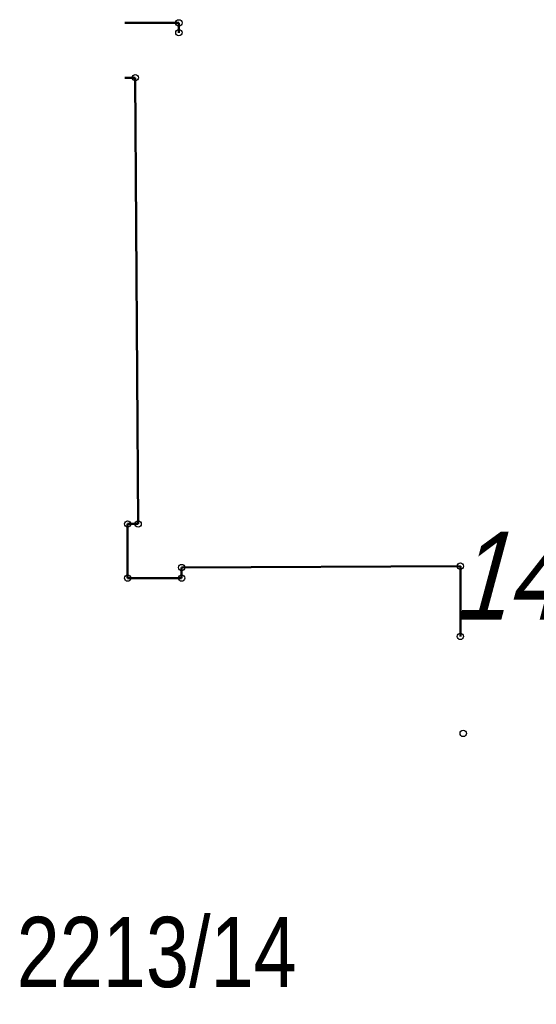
# Model space of a CAD drawing. Header units: metres. Extents: x 7417884 to 7418420, y 5565806 to 5566270.
# Tile 24 of 43: x 7418297.56 to 7418304.92, y 5565951.8 to 5565965.8. Entities that reach past the tile are written whole.
import ezdxf
from ezdxf.enums import TextEntityAlignment as Align

# ---------------------------------------------------------------- set-up
doc = ezdxf.new("R2010")
doc.units = ezdxf.units.M
for name, color, linetype in [('211-numer działki ewidencyjnej', 7, 'Continuous'), ('238-Punkt adresowy budynku', 7, 'Continuous'), ('312-budynek ewidencyjny', 7, 'Continuous'), ('Punkt budynku', 7, 'Continuous')]:
    doc.layers.add(name, color=color, linetype=linetype)
doc.styles.get("Standard").update_dxf_attribs({"font": 'arial.ttf'})

# ---------------------------------------------------------------- blocks, each defined once
blk = doc.blocks.new('PUNKTBUD')
at = {"color": 0}
blk.add_circle((0, 0), 0.045, dxfattribs=at)

msp = doc.modelspace()

# ---------------------------------------------------------------- linework, layer by layer
at = {"layer": '312-budynek ewidencyjny', "color": 7, "linetype": 'Continuous', "lineweight": 50, "flags": 128}
for points in [[(7418299.06, 5565965.76), (7418299.83, 5565965.76)], [(7418299.83, 5565965.76), (7418299.83, 5565965.62)], [(7418299.21, 5565964.98), (7418299.06, 5565964.98)], [(7418299.25, 5565958.63), (7418299.21, 5565964.98)], [(7418299.1, 5565957.86), (7418299.1, 5565958.63)], [(7418299.1, 5565958.63), (7418299.25, 5565958.63)], [(7418303.84, 5565958.03), (7418299.87, 5565958.01)], [(7418299.87, 5565958.01), (7418299.87, 5565957.86)], [(7418303.84, 5565957.03), (7418303.84, 5565958.03)], [(7418299.87, 5565957.86), (7418299.1, 5565957.86)]]:
    msp.add_lwpolyline(points, dxfattribs=at)

# ---------------------------------------------------------------- block references
at = {"layer": 'Punkt budynku', "color": 5, "linetype": 'Continuous', "lineweight": 18}
for p in [(7418299.83, 5565965.76), (7418299.83, 5565965.62), (7418299.21, 5565964.98), (7418299.1, 5565958.63), (7418299.25, 5565958.63), (7418299.87, 5565958.01), (7418303.84, 5565958.03), (7418299.1, 5565957.86), (7418299.87, 5565957.86), (7418303.84, 5565957.03), (7418303.88, 5565955.65)]:
    msp.add_blockref('PUNKTBUD', p, dxfattribs=at)

# ---------------------------------------------------------------- texts
at = {"layer": '211-numer działki ewidencyjnej', "color": 7, "linetype": 'Continuous', "lineweight": 18, "width": 0.79}
msp.add_text('2213/14', height=1, dxfattribs=at).set_placement((7418297.52, 5565953.04), align=Align.TOP_LEFT)
at = {"layer": '238-Punkt adresowy budynku', "color": 7, "linetype": 'Continuous', "lineweight": 25, "oblique": 15, "width": 0.79}
msp.add_text('14B', height=1.25, dxfattribs=at).set_placement((7418304.95, 5565957.27), align=Align.CENTER)

doc.saveas('drawing.dxf')
